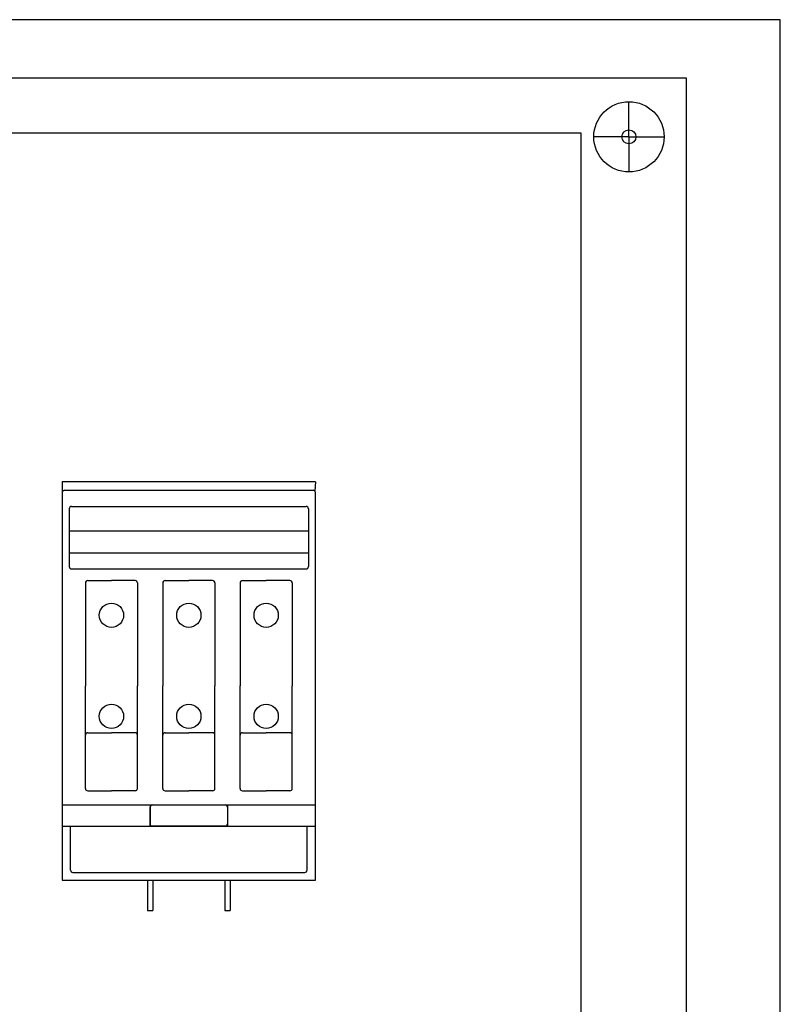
# Model space of a CAD drawing. Header units: centimetres. Extents: x -4250 to -484, y 169 to 6592.
# Tile 126 of 178: x -1149 to -1116, y 4543 to 4585. Entities that reach past the tile are written whole.
import ezdxf

# ---------------------------------------------------------------- set-up
doc = ezdxf.new("R2010")
doc.units = ezdxf.units.CM
doc.layers.add('1', color=7, linetype='Continuous')

# ---------------------------------------------------------------- blocks, each defined once
blk = doc.blocks.new('108361_568740629')
for q in [(69.543, 49), (68.043, 47.5), (69.543, 46), (71.043, 47.5)]:
    blk.add_line((69.543, 47.5), q)
for points in [[(0, 50), (0, 0), (72, 0), (72, 50)], [(4.5, 47.65), (4.5, 2.35), (67.5, 2.35), (67.5, 47.65)]]:
    blk.add_lwpolyline(points, close=True)
for radius in [1.5, 0.3]:
    blk.add_circle((69.543, 47.5), radius)
at = {"flags": 1}
for tag, p in [('BD', (74.741, 16.453)), ('NK', (74.741, 14.461)), ('TYP', (74.741, 12.861)), ('PO', (74.741, 11.323))]:
    blk.add_attdef(tag, p, '', height=1, dxfattribs=at)
blk = doc.blocks.new('F284692')
for p, q in [((0, 17), (0, 16.541)), ((10.8, 17), (0, 17)), ((10.8, 17), (10.771, 16.611)), ((0, 16.541), (0, 0)), ((0.1, 16.641), (10.7, 16.641)), ((10.8, 0), (10.8, 16.541)), ((0.299, 15.85), (0.299, 13.387)), ((0.399, 15.95), (10.401, 15.95)), ((10.501, 15.85), (10.501, 13.387)), ((0.299, 14.915), (10.501, 14.915)), ((0.299, 13.978), (10.501, 13.978)), ((0.399, 13.287), (10.401, 13.287)), ((0.989, 12.687), (0.989, 8.3)), ((1.089, 12.787), (2.1, 12.787)), ((3.111, 12.787), (2.1, 12.787)), ((3.211, 12.687), (3.211, 8.3)), ((4.289, 12.687), (4.289, 8.3)), ((4.389, 12.787), (5.4, 12.787)), ((6.411, 12.787), (5.4, 12.787)), ((6.511, 12.687), (6.511, 8.3)), ((7.589, 12.687), (7.589, 8.3)), ((7.689, 12.787), (8.7, 12.787)), ((9.711, 12.787), (8.7, 12.787)), ((9.811, 12.687), (9.811, 8.3)), ((0.989, 3.913), (0.989, 8.3)), ((3.211, 3.913), (3.211, 8.3)), ((4.289, 3.913), (4.289, 8.3)), ((6.511, 3.913), (6.511, 8.3)), ((7.589, 3.913), (7.589, 8.3)), ((9.811, 3.913), (9.811, 8.3)), ((1.089, 6.291), (2.1, 6.291)), ((3.111, 6.291), (2.1, 6.291)), ((4.389, 6.291), (5.4, 6.291)), ((6.411, 6.291), (5.4, 6.291)), ((7.689, 6.291), (8.7, 6.291)), ((9.711, 6.291), (8.7, 6.291)), ((1.089, 3.813), (2.1, 3.813)), ((3.111, 3.813), (2.1, 3.813)), ((4.389, 3.813), (5.4, 3.813)), ((6.411, 3.813), (5.4, 3.813)), ((7.689, 3.813), (8.7, 3.813)), ((9.711, 3.813), (8.7, 3.813)), ((0, 3.211), (10.8, 3.211)), ((3.75, 3.211), (7.05, 3.211)), ((3.75, 3.211), (3.75, 2.4)), ((3.75, 2.3), (3.75, 3.111)), ((3.85, 3.211), (6.95, 3.211)), ((7.05, 3.211), (7.05, 2.4)), ((7.05, 3.111), (7.05, 2.3)), ((0, 2.3), (10.8, 2.3)), ((0.355, 0.433), (0.355, 2.3)), ((7.05, 2.3), (3.75, 2.3)), ((10.445, 0.433), (10.445, 2.3)), ((0, 0), (10.8, 0)), ((0.455, 0.333), (10.345, 0.333)), ((3.641, 0), (3.641, -1.3)), ((3.859, 0), (3.859, -1.3)), ((6.941, 0), (6.941, -1.3)), ((7.159, 0), (7.159, -1.3)), ((3.641, -1.3), (3.859, -1.3)), ((6.941, -1.3), (7.159, -1.3))]:
    blk.add_line(p, q)
for centre in [(2.1, 11.308), (5.4, 11.308), (8.7, 11.308), (2.1, 6.993), (5.4, 6.993), (8.7, 6.993)]:
    blk.add_circle(centre, 0.518)
for centre, start, end in [((0.1, 16.541), 90, 180), ((10.7, 16.541), 0, 90), ((0.399, 15.85), 90, 180), ((10.401, 15.85), 0, 90), ((0.399, 13.387), 180, 270), ((10.401, 13.387), 270, 360), ((1.089, 12.687), 90, 180), ((3.111, 12.687), 0, 90), ((4.389, 12.687), 90, 180), ((6.411, 12.687), 0, 90), ((7.689, 12.687), 90, 180), ((9.711, 12.687), 0, 90), ((1.089, 6.191), 90, 180), ((3.111, 6.191), 0, 90), ((4.389, 6.191), 90, 180), ((6.411, 6.191), 0, 90), ((7.689, 6.191), 90, 180), ((9.711, 6.191), 0, 90), ((1.089, 3.913), 180, 270), ((3.111, 3.913), 270, 360), ((4.389, 3.913), 180, 270), ((6.411, 3.913), 270, 360), ((7.689, 3.913), 180, 270), ((9.711, 3.913), 270, 360), ((3.85, 3.111), 90, 180), ((6.95, 3.111), 0, 90), ((3.85, 2.4), 180, 270), ((6.95, 2.4), 270, 360), ((0.455, 0.433), 180, 270), ((10.345, 0.433), 270, 360)]:
    blk.add_arc(centre, 0.1, start, end)
at = {"flags": 1}
for tag, p in [('BD', (12.698, 17.585)), ('NK', (12.698, 15.022)), ('TYP', (12.698, 12.83)), ('PO', (12.698, 10.593))]:
    blk.add_attdef(tag, p, '', height=0.5, dxfattribs=at)

msp = doc.modelspace()

# ---------------------------------------------------------------- linework, layer by layer
at = {"color": 3}
msp.add_lwpolyline([(-1196.2024, 4584.5716), (-1196.2024, 4384.5716), (-1116.2024, 4384.5716), (-1116.2024, 4584.5716)], close=True, dxfattribs=at)
msp.add_lwpolyline([(-1192.2024, 4387.0716), (-1120.2024, 4387.0716), (-1120.2024, 4582.0716), (-1192.2024, 4582.0716)], close=True)

# ---------------------------------------------------------------- block references
msp.add_blockref('F284692', (-1146.8359, 4547.8441))
at = {"layer": '1'}
msp.add_blockref('108361_568740629', (-1192.2024, 4532.0716), dxfattribs=at)

doc.saveas('drawing.dxf')
